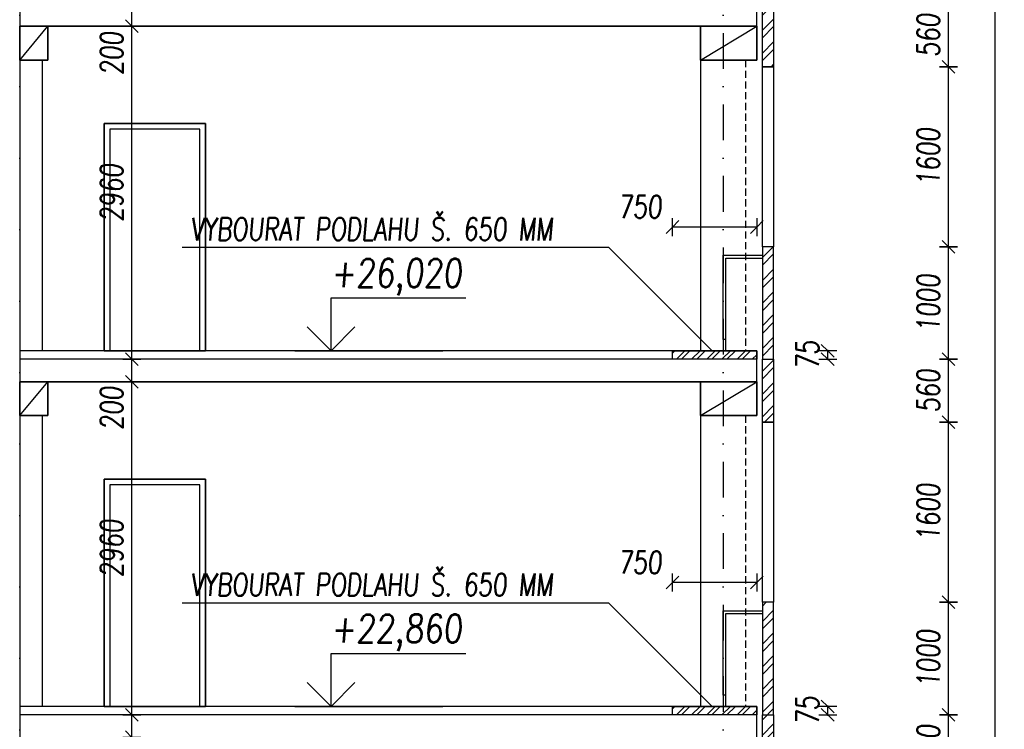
# Model space of a CAD drawing. Header units: millimetres. Extents: x 22267 to 193155, y 329430 to 541733.
# Tile 15 of 89: x 49811 to 58561, y 367187 to 373494. Entities that reach past the tile are written whole.
import ezdxf

# ---------------------------------------------------------------- set-up
doc = ezdxf.new("R2010")
doc.units = ezdxf.units.MM
doc.linetypes.add('ČERCHOVANÁ', pattern=[25.4, 12.7, -6.35, 0, -6.35])
doc.linetypes.add('ČÁRKOVANÁ', pattern=[19.05, 12.7, -6.35])
for name, color, linetype in [('BOURÁNÍ FASÁDY', 30, 'Continuous'), ('BOURÁNÍ PODLAHY', 30, 'Continuous'), ('BOURÁNÍ PŘÍČEK', 30, 'Continuous'), ('KOTY', 7, 'Continuous'), ('KOTY_100', 7, 'Continuous'), ('KÓTY BP FASÁDA', 255, 'Continuous'), ('KÓTY BP PODLAHA', 255, 'Continuous'), ('OSY', 7, 'Continuous'), ('TENKA', 4, 'Continuous'), ('TLUSTA', 2, 'Continuous'), ('ŽB', 1, 'Continuous')]:
    doc.layers.add(name, color=color, linetype=linetype)
doc.styles.add('CS-ROMANS', font='romans.shx', dxfattribs={"width": 0.75, "oblique": 5})
doc.styles.add('CS-ROMANS_100', font='romans.shx', dxfattribs={"width": 0.75, "oblique": 5, "height": 200})
doc.styles.add('ROMANS', font='romans.shx', dxfattribs={"width": 0.75, "oblique": 5, "height": 200})
doc.dimstyles.new('A_KÓTA_100', dxfattribs={"dimtxt": 200, "dimasz": 4, "dimexe": 100, "dimexo": 1500, "dimgap": 80, "dimtad": 1, "dimdec": 0, "dimdsep": 46, "dimtxsty": 'CS-ROMANS_100', "dimblk": 'KOT_CARA20', "dimcen": 90, "dimse1": 1, "dimse2": 1, "dimclrd": 256, "dimclre": 256, "dimclrt": 256, "dimadec": 0, "dimazin": 0, "dimtfac": 1, "dimtdec": 0, "dimtix": 1, "dimtmove": 2, "dimatfit": 3, "dimldrblk": 'OBLIQUE', "dimfxl": 1, "dimfxlon": 1, "dimtolj": 1, "dimarcsym": 0})

# ---------------------------------------------------------------- blocks, each defined once
blk = doc.blocks.new('VÝŠKOVÁ KÓTA 1')
at = {"ltscale": 0.25}
for p, q in [((0, 3.758), (9.586, 3.758)), ((0, 0), (0, 3.758)), ((0, 0), (-1.697, 1.697)), ((0, 0), (1.697, 1.697))]:
    blk.add_line(p, q, dxfattribs=at)
at = {"style": 'ROMANS', "oblique": 5, "width": 0.8}
blk.add_attdef('VÝŠKA', (0, 4.539), '', height=2, dxfattribs=at)
blk = doc.blocks.new('KOT_CARA20')
for p, q in [((0, 0), (-14.1, -14.1)), ((0, 20), (0, -20)), ((0, 0), (14.1, 14.1))]:
    blk.add_line(p, q)
blk = doc.blocks.new('*D2766')
at = {"layer": 'Defpoints', "color": 0, "transparency": 16777216}
for p in [(55611, 371651.2), (55611, 370550.5), (56361, 370550.5)]:
    blk.add_point(p, dxfattribs=at)
at = {"layer": 'KÓTY BP PODLAHA', "lineweight": -2, "transparency": 16777216}
blk.add_line((56357, 371651.2), (55615, 371651.2), dxfattribs=at)
at = {"layer": 'KÓTY BP PODLAHA', "lineweight": -2, "transparency": 16777216, "xscale": 4, "yscale": 4, "zscale": 4, "rotation": 180}
blk.add_blockref('KOT_CARA20', (55611, 371651.2), dxfattribs=at)
at = {"layer": 'KÓTY BP PODLAHA', "lineweight": -2, "transparency": 16777216, "xscale": 4, "yscale": 4, "zscale": 4}
blk.add_blockref('KOT_CARA20', (56361, 371651.2), dxfattribs=at)
at = {"layer": 'KÓTY BP PODLAHA', "transparency": 16777216, "insert": (55323.2, 371831.2), "char_height": 200, "attachment_point": 5, "style": 'CS-ROMANS_100'}
blk.add_mtext('\\A1;750', dxfattribs=at)
blk = doc.blocks.new('_OBLIQUE')
at = {"color": 0, "linetype": 'ByBlock', "ltscale": 15}
blk.add_line((-0.5, -0.5), (0.5, 0.5), dxfattribs=at)
blk = doc.blocks.new('*D2767')
at = {"layer": 'Defpoints', "color": 0, "transparency": 16777216}
for p in [(55611, 368491.2), (55611, 367390.5), (56361, 367390.5)]:
    blk.add_point(p, dxfattribs=at)
at = {"layer": 'KÓTY BP PODLAHA', "lineweight": -2, "transparency": 16777216}
blk.add_line((56357, 368491.2), (55615, 368491.2), dxfattribs=at)
at = {"layer": 'KÓTY BP PODLAHA', "lineweight": -2, "transparency": 16777216, "xscale": 4, "yscale": 4, "zscale": 4, "rotation": 180}
blk.add_blockref('KOT_CARA20', (55611, 368491.2), dxfattribs=at)
at = {"layer": 'KÓTY BP PODLAHA', "lineweight": -2, "transparency": 16777216, "xscale": 4, "yscale": 4, "zscale": 4}
blk.add_blockref('KOT_CARA20', (56361, 368491.2), dxfattribs=at)
at = {"layer": 'KÓTY BP PODLAHA', "transparency": 16777216, "insert": (55323.2, 368671.2), "char_height": 200, "attachment_point": 5, "style": 'CS-ROMANS_100'}
blk.add_mtext('\\A1;750', dxfattribs=at)
blk = doc.blocks.new('*D3176')
at = {"layer": 'Defpoints', "color": 0, "transparency": 16777216}
for p in [(56631.1, 370550.5), (56991, 370550.5), (56631.1, 370475.5)]:
    blk.add_point(p, dxfattribs=at)
at = {"layer": 'KÓTY BP PODLAHA', "lineweight": -2, "transparency": 16777216}
for p, q in [((56991, 370554.5), (56991, 370558.5)), ((56991, 370475.5), (56991, 370550.5)), ((56991, 370471.5), (56991, 370467.5))]:
    blk.add_line(p, q, dxfattribs=at)
at = {"layer": 'KÓTY BP PODLAHA', "lineweight": -2, "transparency": 16777216, "xscale": 4, "yscale": 4, "zscale": 4}
for p, rotation in [((56991, 370550.5), 270), ((56991, 370475.5), 90)]:
    blk.add_blockref('KOT_CARA20', p, dxfattribs=dict(at, rotation=rotation))
at = {"layer": 'KÓTY BP PODLAHA', "transparency": 16777216, "insert": (56811, 370513), "char_height": 200, "attachment_point": 5, "rotation": 90, "style": 'CS-ROMANS_100'}
blk.add_mtext('\\A1;75', dxfattribs=at)
blk = doc.blocks.new('*D3177')
at = {"layer": 'Defpoints', "color": 0, "transparency": 16777216}
for p in [(56631.1, 367390.5), (56631.1, 367315.5), (56991, 367390.5)]:
    blk.add_point(p, dxfattribs=at)
at = {"layer": 'KÓTY BP PODLAHA', "lineweight": -2, "transparency": 16777216}
for p, q in [((56991, 367394.5), (56991, 367398.5)), ((56991, 367315.5), (56991, 367390.5)), ((56991, 367311.5), (56991, 367307.5))]:
    blk.add_line(p, q, dxfattribs=at)
at = {"layer": 'KÓTY BP PODLAHA', "lineweight": -2, "transparency": 16777216, "xscale": 4, "yscale": 4, "zscale": 4}
for p, rotation in [((56991, 367390.5), 270), ((56991, 367315.5), 90)]:
    blk.add_blockref('KOT_CARA20', p, dxfattribs=dict(at, rotation=rotation))
at = {"layer": 'KÓTY BP PODLAHA', "transparency": 16777216, "insert": (56811, 367353), "char_height": 200, "attachment_point": 5, "rotation": 90, "style": 'CS-ROMANS_100'}
blk.add_mtext('\\A1;75', dxfattribs=at)
blk = doc.blocks.new('*D3184')
at = {"layer": 'Defpoints', "color": 0, "transparency": 16777216}
for p in [(56761, 407305.5), (58480.6, 407305.5), (57659.8, 348365.5)]:
    blk.add_point(p, dxfattribs=at)
at = {"layer": 'KOTY_100', "lineweight": -2, "transparency": 16777216}
blk.add_line((58480.6, 348369.5), (58480.6, 407301.5), dxfattribs=at)
at = {"layer": 'KOTY_100', "lineweight": -2, "transparency": 16777216, "xscale": 4, "yscale": 4, "zscale": 4}
for p, rotation in [((58480.6, 407305.5), 90), ((58480.6, 348365.5), 270)]:
    blk.add_blockref('KOT_CARA20', p, dxfattribs=dict(at, rotation=rotation))
at = {"layer": 'KOTY_100', "transparency": 16777216, "insert": (58300.6, 377835.5), "char_height": 200, "attachment_point": 5, "rotation": 90, "style": 'CS-ROMANS_100'}
blk.add_mtext('\\A1;58940', dxfattribs=at)
blk = doc.blocks.new('*D3128')
at = {"layer": 'Defpoints', "color": 0, "transparency": 16777216}
for p in [(56761, 367315.5), (58065.2, 367315.5), (56761, 366755.5)]:
    blk.add_point(p, dxfattribs=at)
at = {"layer": 'KÓTY BP FASÁDA', "lineweight": -2, "transparency": 16777216}
blk.add_line((58065.2, 366759.5), (58065.2, 367311.5), dxfattribs=at)
at = {"layer": 'KÓTY BP FASÁDA', "lineweight": -2, "transparency": 16777216, "xscale": 4, "yscale": 4, "zscale": 4}
for p, rotation in [((58065.2, 367315.5), 90), ((58065.2, 366755.5), 270)]:
    blk.add_blockref('KOT_CARA20', p, dxfattribs=dict(at, rotation=rotation))
at = {"layer": 'KÓTY BP FASÁDA', "transparency": 16777216, "insert": (57885.2, 367035.5), "char_height": 200, "attachment_point": 5, "rotation": 90, "style": 'CS-ROMANS_100'}
blk.add_mtext('\\A1;560', dxfattribs=at)
blk = doc.blocks.new('*D3129')
at = {"layer": 'Defpoints', "color": 0, "transparency": 16777216}
for p in [(56761, 368315.5), (58065.2, 368315.5), (56761, 367315.5)]:
    blk.add_point(p, dxfattribs=at)
at = {"layer": 'KÓTY BP FASÁDA', "lineweight": -2, "transparency": 16777216}
blk.add_line((58065.2, 367319.5), (58065.2, 368311.5), dxfattribs=at)
at = {"layer": 'KÓTY BP FASÁDA', "lineweight": -2, "transparency": 16777216, "xscale": 4, "yscale": 4, "zscale": 4}
for p, rotation in [((58065.2, 368315.5), 90), ((58065.2, 367315.5), 270)]:
    blk.add_blockref('KOT_CARA20', p, dxfattribs=dict(at, rotation=rotation))
at = {"layer": 'KÓTY BP FASÁDA', "transparency": 16777216, "insert": (57885.2, 367815.5), "char_height": 200, "attachment_point": 5, "rotation": 90, "style": 'CS-ROMANS_100'}
blk.add_mtext('\\A1;1000', dxfattribs=at)
blk = doc.blocks.new('*D3130')
at = {"layer": 'Defpoints', "color": 0, "transparency": 16777216}
for p in [(56761, 369915.5), (58065.2, 369915.5), (56761, 368315.5)]:
    blk.add_point(p, dxfattribs=at)
at = {"layer": 'KÓTY BP FASÁDA', "lineweight": -2, "transparency": 16777216}
blk.add_line((58065.2, 368319.5), (58065.2, 369911.5), dxfattribs=at)
at = {"layer": 'KÓTY BP FASÁDA', "lineweight": -2, "transparency": 16777216, "xscale": 4, "yscale": 4, "zscale": 4}
for p, rotation in [((58065.2, 369915.5), 90), ((58065.2, 368315.5), 270)]:
    blk.add_blockref('KOT_CARA20', p, dxfattribs=dict(at, rotation=rotation))
at = {"layer": 'KÓTY BP FASÁDA', "transparency": 16777216, "insert": (57885.2, 369115.5), "char_height": 200, "attachment_point": 5, "rotation": 90, "style": 'CS-ROMANS_100'}
blk.add_mtext('\\A1;1600', dxfattribs=at)
blk = doc.blocks.new('*D3131')
at = {"layer": 'Defpoints', "color": 0, "transparency": 16777216}
for p in [(56761, 370475.5), (58065.2, 370475.5), (56761, 369915.5)]:
    blk.add_point(p, dxfattribs=at)
at = {"layer": 'KÓTY BP FASÁDA', "lineweight": -2, "transparency": 16777216}
blk.add_line((58065.2, 369919.5), (58065.2, 370471.5), dxfattribs=at)
at = {"layer": 'KÓTY BP FASÁDA', "lineweight": -2, "transparency": 16777216, "xscale": 4, "yscale": 4, "zscale": 4}
for p, rotation in [((58065.2, 370475.5), 90), ((58065.2, 369915.5), 270)]:
    blk.add_blockref('KOT_CARA20', p, dxfattribs=dict(at, rotation=rotation))
at = {"layer": 'KÓTY BP FASÁDA', "transparency": 16777216, "insert": (57885.2, 370195.5), "char_height": 200, "attachment_point": 5, "rotation": 90, "style": 'CS-ROMANS_100'}
blk.add_mtext('\\A1;560', dxfattribs=at)
blk = doc.blocks.new('*D3132')
at = {"layer": 'Defpoints', "color": 0, "transparency": 16777216}
for p in [(56761, 371475.5), (58065.2, 371475.5), (56761, 370475.5)]:
    blk.add_point(p, dxfattribs=at)
at = {"layer": 'KÓTY BP FASÁDA', "lineweight": -2, "transparency": 16777216}
blk.add_line((58065.2, 370479.5), (58065.2, 371471.5), dxfattribs=at)
at = {"layer": 'KÓTY BP FASÁDA', "lineweight": -2, "transparency": 16777216, "xscale": 4, "yscale": 4, "zscale": 4}
for p, rotation in [((58065.2, 371475.5), 90), ((58065.2, 370475.5), 270)]:
    blk.add_blockref('KOT_CARA20', p, dxfattribs=dict(at, rotation=rotation))
at = {"layer": 'KÓTY BP FASÁDA', "transparency": 16777216, "insert": (57885.2, 370975.5), "char_height": 200, "attachment_point": 5, "rotation": 90, "style": 'CS-ROMANS_100'}
blk.add_mtext('\\A1;1000', dxfattribs=at)
blk = doc.blocks.new('*D3133')
at = {"layer": 'Defpoints', "color": 0, "transparency": 16777216}
for p in [(56761, 373075.5), (58065.2, 373075.5), (56761, 371475.5)]:
    blk.add_point(p, dxfattribs=at)
at = {"layer": 'KÓTY BP FASÁDA', "lineweight": -2, "transparency": 16777216}
blk.add_line((58065.2, 371479.5), (58065.2, 373071.5), dxfattribs=at)
at = {"layer": 'KÓTY BP FASÁDA', "lineweight": -2, "transparency": 16777216, "xscale": 4, "yscale": 4, "zscale": 4}
for p, rotation in [((58065.2, 373075.5), 90), ((58065.2, 371475.5), 270)]:
    blk.add_blockref('KOT_CARA20', p, dxfattribs=dict(at, rotation=rotation))
at = {"layer": 'KÓTY BP FASÁDA', "transparency": 16777216, "insert": (57885.2, 372275.5), "char_height": 200, "attachment_point": 5, "rotation": 90, "style": 'CS-ROMANS_100'}
blk.add_mtext('\\A1;1600', dxfattribs=at)
blk = doc.blocks.new('*D3134')
at = {"layer": 'Defpoints', "color": 0, "transparency": 16777216}
for p in [(56761, 373635.5), (58065.2, 373635.5), (56761, 373075.5)]:
    blk.add_point(p, dxfattribs=at)
at = {"layer": 'KÓTY BP FASÁDA', "lineweight": -2, "transparency": 16777216}
blk.add_line((58065.2, 373079.5), (58065.2, 373631.5), dxfattribs=at)
at = {"layer": 'KÓTY BP FASÁDA', "lineweight": -2, "transparency": 16777216, "xscale": 4, "yscale": 4, "zscale": 4}
for p, rotation in [((58065.2, 373635.5), 90), ((58065.2, 373075.5), 270)]:
    blk.add_blockref('KOT_CARA20', p, dxfattribs=dict(at, rotation=rotation))
at = {"layer": 'KÓTY BP FASÁDA', "transparency": 16777216, "insert": (57885.2, 373355.5), "char_height": 200, "attachment_point": 5, "rotation": 90, "style": 'CS-ROMANS_100'}
blk.add_mtext('\\A1;560', dxfattribs=at)
blk = doc.blocks.new('*D3731')
at = {"layer": 'Defpoints', "color": 0, "transparency": 16777216}
for p in [(50808.1, 367315.5), (50952.6, 367315.5), (50992.9, 367115.5)]:
    blk.add_point(p, dxfattribs=at)
at = {"layer": 'KOTY_100', "lineweight": -2, "transparency": 16777216}
blk.add_line((50808.1, 367119.5), (50808.1, 367311.5), dxfattribs=at)
at = {"layer": 'KOTY_100', "lineweight": -2, "transparency": 16777216, "xscale": 4, "yscale": 4, "zscale": 4}
for p, rotation in [((50808.1, 367315.5), 90), ((50808.1, 367115.5), 270)]:
    blk.add_blockref('KOT_CARA20', p, dxfattribs=dict(at, rotation=rotation))
at = {"layer": 'KOTY_100', "transparency": 16777216, "insert": (50628.1, 366853.8), "char_height": 200, "attachment_point": 5, "rotation": 90, "style": 'CS-ROMANS_100'}
blk.add_mtext('\\A1;200', dxfattribs=at)
blk = doc.blocks.new('*D3732')
at = {"layer": 'Defpoints', "color": 0, "transparency": 16777216}
for p in [(50808.1, 370275.5), (51067.5, 370275.5), (50952.6, 367315.5)]:
    blk.add_point(p, dxfattribs=at)
at = {"layer": 'KOTY_100', "lineweight": -2, "transparency": 16777216}
blk.add_line((50808.1, 367319.5), (50808.1, 370271.5), dxfattribs=at)
at = {"layer": 'KOTY_100', "lineweight": -2, "transparency": 16777216, "xscale": 4, "yscale": 4, "zscale": 4}
for p, rotation in [((50808.1, 370275.5), 90), ((50808.1, 367315.5), 270)]:
    blk.add_blockref('KOT_CARA20', p, dxfattribs=dict(at, rotation=rotation))
at = {"layer": 'KOTY_100', "transparency": 16777216, "insert": (50628.1, 368795.5), "char_height": 200, "attachment_point": 5, "rotation": 90, "style": 'CS-ROMANS_100'}
blk.add_mtext('\\A1;2960', dxfattribs=at)
blk = doc.blocks.new('*D3733')
at = {"layer": 'Defpoints', "color": 0, "transparency": 16777216}
for p in [(50808.1, 370475.5), (51099.7, 370475.5), (51067.5, 370275.5)]:
    blk.add_point(p, dxfattribs=at)
at = {"layer": 'KOTY_100', "lineweight": -2, "transparency": 16777216}
blk.add_line((50808.1, 370279.5), (50808.1, 370471.5), dxfattribs=at)
at = {"layer": 'KOTY_100', "lineweight": -2, "transparency": 16777216, "xscale": 4, "yscale": 4, "zscale": 4}
for p, rotation in [((50808.1, 370475.5), 90), ((50808.1, 370275.5), 270)]:
    blk.add_blockref('KOT_CARA20', p, dxfattribs=dict(at, rotation=rotation))
at = {"layer": 'KOTY_100', "transparency": 16777216, "insert": (50628.1, 370040.8), "char_height": 200, "attachment_point": 5, "rotation": 90, "style": 'CS-ROMANS_100'}
blk.add_mtext('\\A1;200', dxfattribs=at)
blk = doc.blocks.new('*D3734')
at = {"layer": 'Defpoints', "color": 0, "transparency": 16777216}
for p in [(50808.1, 373435.5), (51099.7, 373435.5), (51099.7, 370475.5)]:
    blk.add_point(p, dxfattribs=at)
at = {"layer": 'KOTY_100', "lineweight": -2, "transparency": 16777216}
blk.add_line((50808.1, 370479.5), (50808.1, 373431.5), dxfattribs=at)
at = {"layer": 'KOTY_100', "lineweight": -2, "transparency": 16777216, "xscale": 4, "yscale": 4, "zscale": 4}
for p, rotation in [((50808.1, 373435.5), 90), ((50808.1, 370475.5), 270)]:
    blk.add_blockref('KOT_CARA20', p, dxfattribs=dict(at, rotation=rotation))
at = {"layer": 'KOTY_100', "transparency": 16777216, "insert": (50628.1, 371955.5), "char_height": 200, "attachment_point": 5, "rotation": 90, "style": 'CS-ROMANS_100'}
blk.add_mtext('\\A1;2960', dxfattribs=at)
blk = doc.blocks.new('*D3735')
at = {"layer": 'Defpoints', "color": 0, "transparency": 16777216}
for p in [(50808.1, 373635.5), (51099.7, 373635.5), (51099.7, 373435.5)]:
    blk.add_point(p, dxfattribs=at)
at = {"layer": 'KOTY_100', "lineweight": -2, "transparency": 16777216}
blk.add_line((50808.1, 373439.5), (50808.1, 373631.5), dxfattribs=at)
at = {"layer": 'KOTY_100', "lineweight": -2, "transparency": 16777216, "xscale": 4, "yscale": 4, "zscale": 4}
for p, rotation in [((50808.1, 373635.5), 90), ((50808.1, 373435.5), 270)]:
    blk.add_blockref('KOT_CARA20', p, dxfattribs=dict(at, rotation=rotation))
at = {"layer": 'KOTY_100', "transparency": 16777216, "insert": (50628.1, 373194.1), "char_height": 200, "attachment_point": 5, "rotation": 90, "style": 'CS-ROMANS_100'}
blk.add_mtext('\\A1;200', dxfattribs=at)

msp = doc.modelspace()

# ---------------------------------------------------------------- hatches: boundary and pattern name
at = {"layer": 'BOURÁNÍ FASÁDY'}
h = msp.add_hatch(dxfattribs=at)
h.set_pattern_fill('ANSI32', color=256, scale=15)
h.set_pattern_definition([(45, (25900, 0), (-101.02788, 101.02788), []), (45, (25967.35, 0), (-101.02788, 101.02788), [])])
h.paths.add_polyline_path([(56411, 406600.5), (56511, 406600.5), (56511, 407305.5), (56411, 407305.5)])
h.paths.add_polyline_path([(56411, 404675.5), (56511, 404675.5), (56511, 406600.5), (56411, 406600.5)])
h.paths.add_polyline_path([(56511, 402075.5), (56411, 402075.5), (56411, 403075.5), (56511, 403075.5)])
h.paths.add_polyline_path([(56411, 401515.5), (56511, 401515.5), (56511, 402075.5), (56411, 402075.5)])
h.paths.add_polyline_path([(56511, 398915.5), (56411, 398915.5), (56411, 399915.5), (56511, 399915.5)])
h.paths.add_polyline_path([(56411, 398355.5), (56511, 398355.5), (56511, 398915.5), (56411, 398915.5)])
h.paths.add_polyline_path([(56511, 395755.5), (56411, 395755.5), (56411, 396755.5), (56511, 396755.5)])
h.paths.add_polyline_path([(56411, 395195.5), (56511, 395195.5), (56511, 395755.5), (56411, 395755.5)])
h.paths.add_polyline_path([(56511, 392595.5), (56411, 392595.5), (56411, 393595.5), (56511, 393595.5)])
h.paths.add_polyline_path([(56411, 392035.5), (56511, 392035.5), (56511, 392595.5), (56411, 392595.5)])
h.paths.add_polyline_path([(56511, 389435.5), (56411, 389435.5), (56411, 390435.5), (56511, 390435.5)])
h.paths.add_polyline_path([(56411, 388875.5), (56511, 388875.5), (56511, 389435.5), (56411, 389435.5)])
h.paths.add_polyline_path([(56411, 385715.5), (56511, 385715.5), (56511, 386275.5), (56411, 386275.5)])
h.paths.add_polyline_path([(56511, 386275.5), (56411, 386275.5), (56411, 387275.5), (56511, 387275.5)])
h.paths.add_polyline_path([(56511, 383115.5), (56411, 383115.5), (56411, 384115.5), (56511, 384115.5)])
h.paths.add_polyline_path([(56411, 382555.5), (56511, 382555.5), (56511, 383115.5), (56411, 383115.5)])
h.paths.add_polyline_path([(56511, 379955.5), (56411, 379955.5), (56411, 380955.5), (56511, 380955.5)])
h.paths.add_polyline_path([(56411, 379395.5), (56511, 379395.5), (56511, 379955.5), (56411, 379955.5)])
h.paths.add_polyline_path([(56511, 376795.5), (56411, 376795.5), (56411, 377795.5), (56511, 377795.5)])
h.paths.add_polyline_path([(56411, 376235.5), (56511, 376235.5), (56511, 376795.5), (56411, 376795.5)])
h.paths.add_polyline_path([(56511, 373635.5), (56411, 373635.5), (56411, 374635.5), (56511, 374635.5)])
h.paths.add_polyline_path([(56411, 373075.5), (56511, 373075.5), (56511, 373635.5), (56411, 373635.5)])
h.paths.add_polyline_path([(56511, 370475.5), (56411, 370475.5), (56411, 371475.5), (56511, 371475.5)])
h.paths.add_polyline_path([(56411, 369915.5), (56511, 369915.5), (56511, 370475.5), (56411, 370475.5)])
h.paths.add_polyline_path([(56511, 367315.5), (56411, 367315.5), (56411, 368315.5), (56511, 368315.5)])
h.paths.add_polyline_path([(56411, 366755.5), (56511, 366755.5), (56511, 367315.5), (56411, 367315.5)])
h.paths.add_polyline_path([(56511, 364155.5), (56411, 364155.5), (56411, 365155.5), (56511, 365155.5)])
h.paths.add_polyline_path([(56411, 363595.5), (56511, 363595.5), (56511, 364155.5), (56411, 364155.5)])
h.paths.add_polyline_path([(56511, 360995.5), (56411, 360995.5), (56411, 361995.5), (56511, 361995.5)])
h.paths.add_polyline_path([(56411, 360435.5), (56511, 360435.5), (56511, 360995.5), (56411, 360995.5)])
h.paths.add_polyline_path([(56511, 357835.5), (56411, 357835.5), (56411, 358835.5), (56511, 358835.5)])
h.paths.add_polyline_path([(56411, 357275.5), (56511, 357275.5), (56511, 357835.5), (56411, 357835.5)])
h.paths.add_polyline_path([(56511, 354675.5), (56411, 354675.5), (56411, 355675.5), (56511, 355675.5)])
h.paths.add_polyline_path([(56411, 354115.5), (56511, 354115.5), (56511, 354675.5), (56411, 354675.5)])
h.paths.add_polyline_path([(56511, 351515.5), (56411, 351515.5), (56411, 352515.5), (56511, 352515.5)])
h.paths.add_polyline_path([(56411, 350955.5), (56511, 350955.5), (56511, 351515.5), (56411, 351515.5)])
h.paths.add_polyline_path([(56511, 348365.5), (56411, 348365.5), (56411, 348355.5), (56511, 348355.5)], flags=17)
h.paths.add_polyline_path([(56511, 348355.5), (56411, 348355.5), (56411, 349355.5), (56511, 349355.5)])
at = {"layer": 'BOURÁNÍ PODLAHY'}
h = msp.add_hatch(dxfattribs=at)
h.set_pattern_fill('ANSI32', color=256, scale=10)
h.set_pattern_definition([(45, (25893.14, -31600), (-67.35192, 67.35192), []), (45, (25938.04, -31600), (-67.35192, 67.35192), [])])
h.paths.add_polyline_path([(56061, 370550.5), (56361, 370550.5), (56361, 370475.5), (56061, 370475.5)])
h.paths.add_polyline_path([(55611, 370550.5), (56061, 370550.5), (56061, 370475.5), (55611, 370475.5)])
h = msp.add_hatch(dxfattribs=at)
h.set_pattern_fill('ANSI32', color=256, scale=10)
h.set_pattern_definition([(45, (25893.14, -34760), (-67.35192, 67.35192), []), (45, (25938.04, -34760), (-67.35192, 67.35192), [])])
h.paths.add_polyline_path([(56061, 367390.5), (56361, 367390.5), (56361, 367315.5), (56061, 367315.5)])
h.paths.add_polyline_path([(55611, 367390.5), (56061, 367390.5), (56061, 367315.5), (55611, 367315.5)])

# ---------------------------------------------------------------- linework, layer by layer
at = {"layer": 'BOURÁNÍ FASÁDY'}
for points in [[(56511, 373075.5), (56411, 373075.5), (56411, 373635.5), (56511, 373635.5)], [(56511, 371475.5), (56411, 371475.5), (56411, 373075.5), (56511, 373075.5)], [(56411, 370475.5), (56511, 370475.5), (56511, 371475.5), (56411, 371475.5)], [(56511, 369915.5), (56411, 369915.5), (56411, 370475.5), (56511, 370475.5)], [(56511, 368315.5), (56411, 368315.5), (56411, 369915.5), (56511, 369915.5)], [(56411, 367315.5), (56511, 367315.5), (56511, 368315.5), (56411, 368315.5)], [(56511, 366755.5), (56411, 366755.5), (56411, 367315.5), (56511, 367315.5)]]:
    msp.add_lwpolyline(points, close=True, dxfattribs=at)
for points in [[(56086, 370650.5), (56061, 370650.5), (56061, 371400.5), (56411, 371400.5)], [(56086, 370550.5), (56086, 371375.5), (56411, 371375.5)], [(56086, 367490.5), (56061, 367490.5), (56061, 368240.5), (56411, 368240.5)], [(56086, 367390.5), (56086, 368215.5), (56411, 368215.5)]]:
    msp.add_lwpolyline(points, dxfattribs=at)
at = {"layer": 'BOURÁNÍ PODLAHY'}
for points in [[(56361, 370475.5), (55611, 370475.5), (55611, 370550.5), (56361, 370550.5)], [(56361, 367315.5), (55611, 367315.5), (55611, 367390.5), (56361, 367390.5)]]:
    msp.add_lwpolyline(points, close=True, dxfattribs=at)
at = {"layer": 'BOURÁNÍ PŘÍČEK'}
for points in [[(50561, 370550.5), (51461, 370550.5), (51461, 372570.5), (50561, 372570.5)], [(50611, 370550.5), (51411, 370550.5), (51411, 372520.5), (50611, 372520.5)], [(50561, 367390.5), (51461, 367390.5), (51461, 369410.5), (50561, 369410.5)], [(50611, 367390.5), (51411, 367390.5), (51411, 369360.5), (50611, 369360.5)]]:
    msp.add_lwpolyline(points, close=True, dxfattribs=at)
at = {"layer": 'KOTY', "linetype": 'ByBlock'}
for p, q in [((52254.6, 370550.5), (53571.7, 370550.5)), ((52254.6, 367390.5), (53571.7, 367390.5))]:
    msp.add_line(p, q, dxfattribs=at)
at = {"layer": 'KÓTY BP PODLAHA'}
for p, q in [((51256, 371471.6), (55042, 371471.6)), ((55042, 371471.6), (55963.1, 370550.5)), ((51256, 368311.6), (55042, 368311.6)), ((55042, 368311.6), (55963.1, 367390.5))]:
    msp.add_line(p, q, dxfattribs=at)
at = {"layer": 'OSY', "linetype": 'ČERCHOVANÁ', "ltscale": 25}
for p, q in [((49811, 408305.5), (49811, 331387.3)), ((56061, 408305.5), (56061, 332968))]:
    msp.add_line(p, q, dxfattribs=at)
at = {"layer": 'TENKA'}
for points in [[(49811, 373135.5), (50061, 373435.5)], [(55861, 373135.5), (56361, 373435.5)], [(55861, 373435.5), (55861, 370550.5)], [(50011, 373135.5), (50011, 370550.5)], [(56361, 370475.5), (49811, 370475.5)], [(49811, 369975.5), (50061, 370275.5)], [(55861, 369975.5), (56361, 370275.5)], [(55861, 370275.5), (55861, 367390.5)], [(50011, 369975.5), (50011, 367390.5)], [(56361, 367315.5), (49811, 367315.5)]]:
    msp.add_lwpolyline(points, dxfattribs=at)
at = {"layer": 'TENKA', "linetype": 'ČÁRKOVANÁ', "ltscale": 5}
for points in [[(56261, 373135.5), (56261, 370550.5)], [(56261, 369975.5), (56261, 367390.5)]]:
    msp.add_lwpolyline(points, dxfattribs=at)
at = {"layer": 'TENKA'}
for points in [[(50561, 372570.5), (51461, 372570.5), (51461, 370550.5), (50561, 370550.5)], [(50561, 369410.5), (51461, 369410.5), (51461, 367390.5), (50561, 367390.5)]]:
    msp.add_lwpolyline(points, close=True, dxfattribs=at)
at = {"layer": 'TLUSTA'}
for points in [[(49811, 401875.5), (49811, 347855.5)], [(56361, 373435.5), (56361, 373710.5)], [(56361, 373435.5), (49811, 373435.5)], [(56361, 370550.5), (49811, 370550.5)], [(56361, 370475.5), (56361, 370550.5), (55861, 370550.5)], [(56361, 370275.5), (56361, 370550.5)], [(56361, 370275.5), (49811, 370275.5)], [(56361, 367390.5), (49811, 367390.5)], [(56361, 367315.5), (56361, 367390.5), (55861, 367390.5)], [(56361, 367115.5), (56361, 367390.5)]]:
    msp.add_lwpolyline(points, dxfattribs=at)
for points in [[(49811, 373435.5), (50061, 373435.5), (50061, 373135.5), (49811, 373135.5)], [(55861, 373435.5), (56361, 373435.5), (56361, 373135.5), (55861, 373135.5)], [(49811, 370275.5), (50061, 370275.5), (50061, 369975.5), (49811, 369975.5)], [(55861, 370275.5), (56361, 370275.5), (56361, 369975.5), (55861, 369975.5)]]:
    msp.add_lwpolyline(points, close=True, dxfattribs=at)
at = {"layer": 'ŽB'}
msp.add_line((49811, 402075.5), (49811, 347855.5), dxfattribs=at)
for points in [[(49811, 373435.5), (56361, 373435.5), (56361, 373635.5), (49811, 373635.5)], [(49811, 373135.5), (50061, 373135.5), (50061, 373435.5), (49811, 373435.5)], [(55861, 373135.5), (56361, 373135.5), (56361, 373435.5), (55861, 373435.5)], [(49811, 370275.5), (56361, 370275.5), (56361, 370475.5), (49811, 370475.5)], [(49811, 369975.5), (50061, 369975.5), (50061, 370275.5), (49811, 370275.5)], [(55861, 369975.5), (56361, 369975.5), (56361, 370275.5), (55861, 370275.5)], [(49811, 367115.5), (56361, 367115.5), (56361, 367315.5), (49811, 367315.5)]]:
    msp.add_lwpolyline(points, close=True, dxfattribs=at)

# ---------------------------------------------------------------- block references
at = {"layer": 'KOTY', "xscale": 125, "yscale": 125, "zscale": 125}
for p, values in [((52577.5, 370550.5), {'VÝŠKA': '+26,020'}), ((52577.5, 367390.5), {'VÝŠKA': '+22,860'})]:
    msp.add_blockref('VÝŠKOVÁ KÓTA 1', p, dxfattribs=at).add_auto_attribs(values)

# ---------------------------------------------------------------- texts
at = {"layer": 'KÓTY BP PODLAHA', "ltscale": 15, "style": 'CS-ROMANS', "oblique": 5, "width": 0.75}
for p in [(51329.4, 371532.6), (51329.4, 368372.6)]:
    msp.add_text('VYBOURAT PODLAHU Š. 650 MM ', height=200, dxfattribs=at).set_placement(p)

# ---------------------------------------------------------------- dimensions: what is measured, and where the dimension line sits
at = {"layer": 'KOTY_100'}
for base, p1, p2, picture, middle in [((58480.6, 407305.5), (57659.8, 348365.5), (56761, 407305.5), '*D3184', (58300.6, 377835.5)), ((50808.1, 373435.5), (51099.7, 370475.5), (51099.7, 373435.5), '*D3734', (50628.1, 371955.5)), ((50808.1, 370275.5), (50952.6, 367315.5), (51067.5, 370275.5), '*D3732', (50628.1, 368795.5))]:
    dim = msp.add_linear_dim(base=base, p1=p1, p2=p2, angle=90, dimstyle='A_KÓTA_100', dxfattribs=at)
    dim.commit()
    dim.dimension.update_dxf_attribs({"geometry": picture, "text_midpoint": middle})
for base, p1, p2, picture, middle in [((50808.1, 373635.5), (51099.7, 373435.5), (51099.7, 373635.5), '*D3735', (50628.1, 373194.1)), ((50808.1, 370475.5), (51067.5, 370275.5), (51099.7, 370475.5), '*D3733', (50628.1, 370040.8)), ((50808.1, 367315.5), (50992.9, 367115.5), (50952.6, 367315.5), '*D3731', (50628.1, 366853.8))]:
    dim = msp.add_linear_dim(base=base, p1=p1, p2=p2, angle=90, dimstyle='A_KÓTA_100', dxfattribs=at)
    dim.commit()
    dim.dimension.update_dxf_attribs({"geometry": picture, "text_midpoint": middle, "dimtype": 160})
at = {"layer": 'KÓTY BP FASÁDA'}
for base, p1, p2, picture, middle in [((58065.2, 373635.5), (56761, 373075.5), (56761, 373635.5), '*D3134', (57885.2, 373355.5)), ((58065.2, 373075.5), (56761, 371475.5), (56761, 373075.5), '*D3133', (57885.2, 372275.5)), ((58065.2, 371475.5), (56761, 370475.5), (56761, 371475.5), '*D3132', (57885.2, 370975.5)), ((58065.2, 370475.5), (56761, 369915.5), (56761, 370475.5), '*D3131', (57885.2, 370195.5)), ((58065.2, 369915.5), (56761, 368315.5), (56761, 369915.5), '*D3130', (57885.2, 369115.5)), ((58065.2, 368315.5), (56761, 367315.5), (56761, 368315.5), '*D3129', (57885.2, 367815.5)), ((58065.2, 367315.5), (56761, 366755.5), (56761, 367315.5), '*D3128', (57885.2, 367035.5))]:
    dim = msp.add_linear_dim(base=base, p1=p1, p2=p2, angle=90, dimstyle='A_KÓTA_100', dxfattribs=at)
    dim.commit()
    dim.dimension.update_dxf_attribs({"geometry": picture, "text_midpoint": middle})
at = {"layer": 'KÓTY BP PODLAHA'}
for base, p1, p2, picture, middle in [((55611, 371651.2), (56361, 370550.5), (55611, 370550.5), '*D2766', (55323.2, 371831.2)), ((55611, 368491.2), (56361, 367390.5), (55611, 367390.5), '*D2767', (55323.2, 368671.2))]:
    dim = msp.add_linear_dim(base=base, p1=p1, p2=p2, angle=180, dimstyle='A_KÓTA_100', dxfattribs=at)
    dim.commit()
    dim.dimension.update_dxf_attribs({"geometry": picture, "text_midpoint": middle, "dimtype": 160})
for base, p1, p2, picture, middle in [((56991, 370550.5), (56631.1, 370475.5), (56631.1, 370550.5), '*D3176', (56811, 370513)), ((56991, 367390.5), (56631.1, 367315.5), (56631.1, 367390.5), '*D3177', (56811, 367353))]:
    dim = msp.add_linear_dim(base=base, p1=p1, p2=p2, angle=90, dimstyle='A_KÓTA_100', dxfattribs=at)
    dim.commit()
    dim.dimension.update_dxf_attribs({"geometry": picture, "text_midpoint": middle})

doc.saveas('drawing.dxf')
